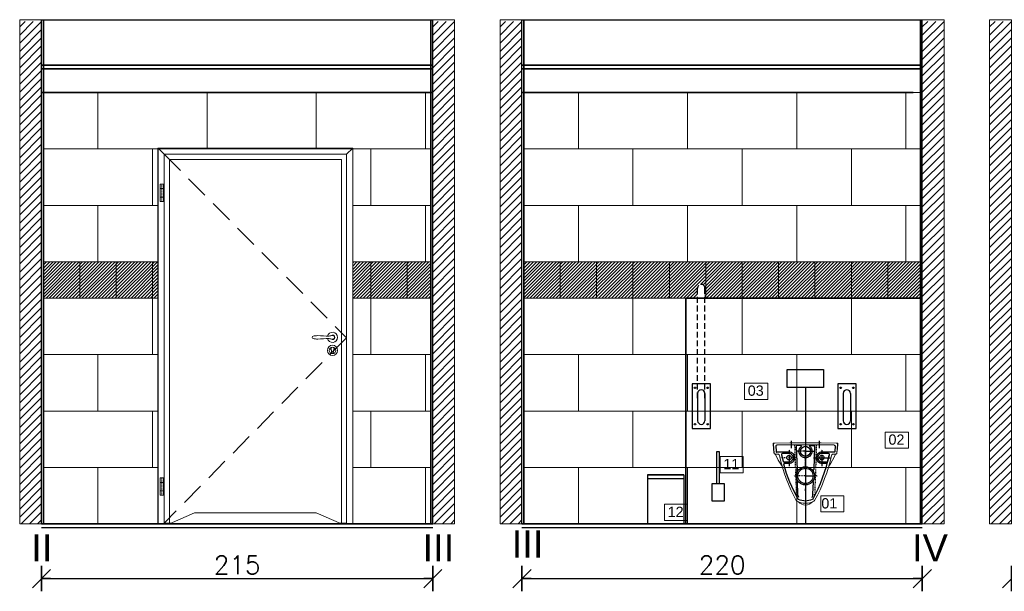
# Model space of a CAD drawing. Header units: millimetres. Extents: x 15214 to 140083, y -437840 to -79279.
# Tile 43 of 64: x 36372 to 36913, y -198043 to -197729. Entities that reach past the tile are written whole.
import ezdxf

# ---------------------------------------------------------------- set-up
doc = ezdxf.new("R2010")
doc.units = ezdxf.units.MM
for name, pattern in [('CACHE', [9.525, 6.35, -3.175]), ('CENTER', [0.6, 0.375, -0.075, 0.075, -0.075]), ('DASHED', [19.05, 12.7, -6.35])]:
    doc.linetypes.add(name, pattern=pattern)
doc.layers.get('0').update_dxf_attribs({"lineweight": 0})
for name, color, linetype, lineweight in [('0-drzwi-linia', 213, 'Continuous', 5), ('0-ZABUDOWA GK-MDF', 54, 'Continuous', 35), ('0_LEGENDA', 253, 'Continuous', 13), ('1_POSADZKA PODZIAŁY', 151, 'Continuous', 0), ('1_PŁYTKI KOLOR', 7, 'Continuous', 0), ('Hatch', 4, 'Continuous', 5), ('Istn-sciany', 3, 'Continuous', 30), ('Sciany', 2, 'Continuous', 35), ('WYMIAROWANIE', 1, 'Continuous', 13)]:
    doc.layers.add(name, color=color, linetype=linetype, lineweight=lineweight)
for name, color, linetype in [('0-wypos-sanitarne', 1, 'Continuous'), ('AS_ opisy', 7, 'Continuous'), ('C-wypos-sanitarne', 1, 'Continuous')]:
    doc.layers.add(name, color=color, linetype=linetype)
doc.styles.add('ROMANS07', font='arial.ttf')
doc.styles.add('TXT', font='simplex.shx')
doc.dimstyles.new('DIM50', dxfattribs={"dimscale": 5, "dimtxt": 2, "dimasz": 1, "dimexe": 0, "dimexo": 0, "dimgap": 0.5, "dimtad": 1, "dimdec": 4, "dimrnd": 0.5, "dimdsep": 46, "dimtxsty": 'TXT', "dimblk": 'TICK1', "dimblk1": 'TICK1', "dimblk2": 'TICK1', "dimsah": 1, "dimcen": 0, "dimse1": 1, "dimse2": 1, "dimclrd": 1, "dimclre": 7, "dimclrt": 9, "dimadec": 0, "dimazin": 0, "dimtfac": 1, "dimtdec": 4, "dimtmove": 2, "dimatfit": 3, "dimldrblk": 'TICK1', "dimfxl": 1, "dimtolj": 1, "dimarcsym": 0})

# ---------------------------------------------------------------- blocks, each defined once
blk = doc.blocks.new('TICK1')
at = {"color": 0}
for p, q in [((0, -1.4), (0, 1.4)), ((0, 0), (-1, 0))]:
    blk.add_line(p, q, dxfattribs=at)
at = {"color": 2}
blk.add_line((-1, -1), (1, 1), dxfattribs=at)
blk = doc.blocks.new('*D1459')
at = {"layer": 'DEFPOINTS', "color": 0, "transparency": 16777216}
for p in [(36383.9, -198005.57), (36598.9, -198005.57), (36598.9, -198035.57)]:
    blk.add_point(p, dxfattribs=at)
at = {"layer": 'Sciany', "color": 1, "lineweight": -2, "transparency": 16777216}
blk.add_line((36388.9, -198035.57), (36593.9, -198035.57), dxfattribs=at)
at = {"layer": 'Sciany', "color": 1, "lineweight": -2, "transparency": 16777216, "xscale": 5, "yscale": 5, "zscale": 5, "rotation": 180}
blk.add_blockref('TICK1', (36383.9, -198035.57), dxfattribs=at)
at = {"layer": 'Sciany', "color": 1, "lineweight": -2, "transparency": 16777216, "xscale": 5, "yscale": 5, "zscale": 5}
blk.add_blockref('TICK1', (36598.9, -198035.57), dxfattribs=at)
at = {"layer": 'Sciany', "color": 9, "transparency": 16777216, "insert": (36491.4, -198028.07), "char_height": 10, "attachment_point": 5, "style": 'TXT'}
blk.add_mtext('\\A1;215', dxfattribs=at)
blk = doc.blocks.new('*D1460')
at = {"layer": 'DEFPOINTS', "color": 0, "transparency": 16777216}
for p in [(36647.9, -198005.57), (36867.9, -198005.57), (36867.9, -198035.57)]:
    blk.add_point(p, dxfattribs=at)
at = {"layer": 'Sciany', "color": 1, "lineweight": -2, "transparency": 16777216}
blk.add_line((36652.9, -198035.57), (36862.9, -198035.57), dxfattribs=at)
at = {"layer": 'Sciany', "color": 1, "lineweight": -2, "transparency": 16777216, "xscale": 5, "yscale": 5, "zscale": 5, "rotation": 180}
blk.add_blockref('TICK1', (36647.9, -198035.57), dxfattribs=at)
at = {"layer": 'Sciany', "color": 1, "lineweight": -2, "transparency": 16777216, "xscale": 5, "yscale": 5, "zscale": 5}
blk.add_blockref('TICK1', (36867.9, -198035.57), dxfattribs=at)
at = {"layer": 'Sciany', "color": 9, "transparency": 16777216, "insert": (36757.9, -198028.07), "char_height": 10, "attachment_point": 5, "style": 'TXT'}
blk.add_mtext('\\A1;220', dxfattribs=at)
blk = doc.blocks.new('*D1461')
at = {"layer": 'DEFPOINTS', "color": 0, "transparency": 16777216}
for p in [(36916.9, -198005.57), (37131.9, -198005.57), (37131.9, -198035.57)]:
    blk.add_point(p, dxfattribs=at)
at = {"layer": 'Sciany', "color": 1, "lineweight": -2, "transparency": 16777216}
blk.add_line((36921.9, -198035.57), (37126.9, -198035.57), dxfattribs=at)
at = {"layer": 'Sciany', "color": 1, "lineweight": -2, "transparency": 16777216, "xscale": 5, "yscale": 5, "zscale": 5, "rotation": 180}
blk.add_blockref('TICK1', (36916.9, -198035.57), dxfattribs=at)
at = {"layer": 'Sciany', "color": 1, "lineweight": -2, "transparency": 16777216, "xscale": 5, "yscale": 5, "zscale": 5}
blk.add_blockref('TICK1', (37131.9, -198035.57), dxfattribs=at)
at = {"layer": 'Sciany', "color": 9, "transparency": 16777216, "insert": (37024.4, -198028.07), "char_height": 10, "attachment_point": 5, "style": 'TXT'}
blk.add_mtext('\\A1;215', dxfattribs=at)
blk = doc.blocks.new('A$Cdbe3390a')
for p, q in [((5.99, 0), (5.99, 206.5)), ((112.99, 206.5), (5.99, 206.5)), ((5.99, 206.5), (9.39, 203.1)), ((112.99, 206.5), (109.59, 203.1)), ((112.99, 0), (112.99, 206.5)), ((111.79, 186.63), (109.89, 186.63)), ((109.89, 186.63), (109.89, 177.13)), ((111.79, 184.23), (109.89, 184.23)), ((111.79, 186.63), (111.79, 177.13)), ((111.79, 179.53), (109.89, 179.53)), ((109.89, 177.13), (111.79, 177.13)), ((111.79, 25.25), (109.89, 25.25)), ((109.89, 25.25), (109.89, 15.75)), ((111.79, 22.85), (109.89, 22.85)), ((111.79, 25.25), (111.79, 15.75)), ((111.79, 18.15), (109.89, 18.15)), ((109.89, 15.75), (111.79, 15.75)), ((12.24, 0), (12.24, 0.5)), ((106.74, 0), (106.74, 0.5)), ((0, 0), (119.01, 0))]:
    blk.add_line(p, q)
at = {"linetype": 'CENTER', "ltscale": 0.5}
for p, q in [((110.84, 186.63), (110.84, 177.13)), ((110.84, 25.25), (110.84, 15.75))]:
    blk.add_line(p, q, dxfattribs=at)
at = {"ltscale": 0.2}
for p, q in [((15.94, 102.75), (15.94, 102.25)), ((15.94, 102.75), (16.07, 102.75)), ((15.94, 102.25), (16.07, 102.25)), ((16.57, 95.46), (16.57, 94.21)), ((17.62, 95.46), (17.62, 94.21))]:
    blk.add_line(p, q, dxfattribs=at)
for points in [[(105.61, 0.5), (109.59, 0.5), (109.59, 203.1), (9.39, 203.1), (9.39, 0.5), (13.38, 0.5)], [(12.24, 0.5), (12.24, 200.25), (106.74, 200.25), (106.74, 0.5)], [(12.24, 0), (26, 6.07), (82.28, 6.07)], [(106.74, 0), (92.98, 6.07), (36.7, 6.07)]]:
    blk.add_lwpolyline(points)
at = {"linetype": 'DASHED'}
blk.add_lwpolyline([(109.59, 203.1), (9.39, 102.3), (109.59, 0.5)], dxfattribs=at)
at = {"ltscale": 0.2}
for centre, radius in [((17.09, 95.36), 2.8), ((17.1, 95.35), 1.8)]:
    blk.add_circle(centre, radius, dxfattribs=at)
for centre, radius, start, end in [((17.09, 102.5), 2.8, 13.2715, 346.7285), ((17.09, 102.5), 1.25, 42.9038, 317.0962), ((17.09, 102.5), 1.05, 64.6998, 295.3002), ((27.5, 102.5), 0.74, 288.9246, 71.0754), ((17.09, 96.16), 0.875, 306.8699, 233.1301), ((17.09, 94.21), 0.525, 180, 270), ((17.09, 94.21), 0.525, 270, 0)]:
    blk.add_arc(centre, radius, start, end, dxfattribs=at)
for points in [[(27.74, 103.2), (25.24, 103.45), (18.95, 103.2), (17.09, 103.55)], [(27.74, 101.8), (25.24, 101.55), (18.95, 101.8), (17.09, 101.45)]]:
    blk.add_spline(points, degree=3, dxfattribs=at)
blk = doc.blocks.new('A$C44c2eaaa')
at = {"lineweight": 0}
for points in [[(0, -0.0007), (-0.0864, -0.0014), (-0.1731, -0.0028), (-0.1755, -0.0035), (-0.1776, -0.0052), (-0.178, -0.008)], [(-0.178, -0.008), (-0.1762, -0.0322), (-0.1727, -0.0566)], [(-0.1699, -0.0028), (-0.1727, -0.0035), (-0.1745, -0.0052), (-0.1752, -0.0077)], [(-0.1752, -0.008), (-0.1745, -0.0329), (-0.1724, -0.0573), (-0.172, -0.0594), (-0.1706, -0.0612), (-0.1689, -0.0626), (-0.1664, -0.0629)], [(-0.1703, -0.0028), (-0.1731, -0.0028)], [(0.1703, -0.0028), (0.1734, -0.0028), (0.0867, -0.0014), (0, -0.0007)], [(0.1668, -0.0629), (0.1692, -0.0626), (0.171, -0.0612), (0.1724, -0.0594), (0.1727, -0.0573), (0.1748, -0.0329), (0.1755, -0.008)], [(0.1755, -0.0077), (0.1748, -0.0052), (0.1731, -0.0035), (0.1703, -0.0028)], [(0.1731, -0.0566), (0.1766, -0.0322), (0.1783, -0.008), (0.1776, -0.0052), (0.1759, -0.0035), (0.1734, -0.0028)], [(-0.1524, -0.0629), (-0.1664, -0.0629)], [(-0.1657, -0.0629), (-0.158, -0.0804), (-0.1493, -0.0972), (-0.1392, -0.1133), (-0.1283, -0.129)], [(-0.1524, -0.0629), (-0.1479, -0.064), (-0.1444, -0.0668), (-0.1427, -0.0706), (-0.1353, -0.1031), (-0.1266, -0.135), (-0.1164, -0.1668), (-0.1056, -0.1979), (-0.0934, -0.2287), (-0.0801, -0.2591), (-0.0657, -0.2888), (-0.0503, -0.3182), (-0.0483, -0.3206), (-0.0455, -0.3224), (-0.0346, -0.3269), (-0.0231, -0.3301), (-0.0115, -0.3322), (0, -0.3329)], [(0.1528, -0.0629), (0.1482, -0.064), (0.1448, -0.0668), (0.143, -0.0706), (0.1353, -0.1031), (0.1269, -0.135), (0.1168, -0.1668), (0.1056, -0.1979), (0.0937, -0.2287), (0.0804, -0.2591), (0.0657, -0.2888), (0.0507, -0.3182)], [(0.1661, -0.0629), (0.1584, -0.0804), (0.1496, -0.0972), (0.1395, -0.1133), (0.1287, -0.129)], [(0.1528, -0.0629), (0.1668, -0.0629)], [(0, -0.3329), (0.0119, -0.3322), (0.0234, -0.3301), (0.035, -0.3269), (0.0458, -0.3224), (0.0486, -0.3206), (0.0507, -0.3182)], [(-0.0378, -0.3259), (-0.0301, -0.3329), (-0.0206, -0.3381), (-0.0105, -0.3416), (0, -0.343), (0.0108, -0.3416), (0.021, -0.3381), (0.0304, -0.3329), (0.0381, -0.3259)]]:
    blk.add_lwpolyline(points, dxfattribs=at)
at = {"layer": 'DEFPOINTS'}
for points in [[(-0.0773, 0.0084), (-0.0773, 0.0098)], [(-0.0773, -0.0007), (-0.0773, 0.0063)], [(0, 0.0175), (0, 0.0161)], [(0, 0.0136), (0, 0.0063)], [(0, 0.0038), (0, 0.0024)], [(0, 0), (0, -0.0073)], [(0.0776, 0.0084), (0.0776, 0.0098)], [(0.0776, -0.0007), (0.0776, 0.0063)], [(0.1584, -0.0147), (0, -0.0129), (-0.158, -0.0147), (-0.1605, -0.0154), (-0.1622, -0.0171), (-0.1629, -0.0196)], [(-0.1629, -0.0196), (-0.1615, -0.0479), (-0.1605, -0.05), (-0.1587, -0.0517), (-0.1563, -0.0524)], [(-0.0899, -0.0524), (-0.1563, -0.0524)], [(-0.1136, -0.1133), (-0.0899, -0.1133), (-0.0839, -0.1129), (-0.0783, -0.1112), (-0.0727, -0.1084), (-0.0682, -0.1045), (-0.0643, -0.0996), (-0.0615, -0.0944), (-0.0598, -0.0888), (-0.0594, -0.0829), (-0.0598, -0.0769), (-0.0615, -0.0713), (-0.0643, -0.0661), (-0.0682, -0.0612), (-0.0727, -0.0573), (-0.0783, -0.0545), (-0.0839, -0.0528), (-0.0899, -0.0524)], [(-0.0899, -0.0378), (-0.0899, -0.0388)], [(-0.0899, -0.0413), (-0.0899, -0.0483)], [(-0.0899, -0.0504), (-0.0899, -0.0517)], [(-0.0899, -0.0539), (-0.0899, -0.0608)], [(-0.0773, -0.0042), (-0.0773, -0.0031)], [(-0.0773, -0.0136), (-0.0773, -0.0066)], [(-0.0773, -0.0171), (-0.0773, -0.0161)], [(-0.0773, -0.0266), (-0.0773, -0.0196)], [(-0.0773, -0.0301), (-0.0773, -0.0287)], [(-0.0594, -0.0154), (-0.0594, -0.0206)], [(-0.0591, -0.0248), (-0.0591, -0.0297)], [(-0.0587, -0.0343), (-0.0587, -0.0392)], [(-0.0584, -0.0434), (-0.0584, -0.0483)], [(-0.058, -0.0524), (-0.058, -0.0573)], [(-0.0451, -0.0161), (-0.0476, -0.0168), (-0.0493, -0.0185), (-0.05, -0.021)], [(-0.05, -0.021), (-0.0455, -0.1486)], [(-0.0444, -0.0479), (-0.0458, -0.0479)], [(-0.0252, -0.0161), (-0.0451, -0.0161)], [(-0.0353, -0.0479), (-0.0423, -0.0479)], [(0, -0.0832), (-0.0052, -0.0829), (-0.0105, -0.0818), (-0.0154, -0.0797), (-0.0199, -0.0769), (-0.0241, -0.0738), (-0.028, -0.0696), (-0.0308, -0.0654), (-0.0329, -0.0605), (-0.0346, -0.0552), (-0.0353, -0.05), (-0.0353, -0.0444), (-0.0343, -0.0392), (-0.0325, -0.0343), (-0.0301, -0.0294), (-0.0269, -0.0252), (-0.0231, -0.0213), (-0.0224, -0.0199), (-0.0224, -0.0185), (-0.0227, -0.0171), (-0.0238, -0.0161), (-0.0252, -0.0161)], [(-0.0315, -0.0479), (-0.0329, -0.0479)], [(-0.0224, -0.0479), (-0.0294, -0.0479)], [(-0.0189, -0.0479), (-0.0199, -0.0479)], [(-0.0094, -0.0479), (-0.0164, -0.0479)], [(-0.0059, -0.0479), (-0.007, -0.0479)], [(0.0038, -0.0479), (-0.0035, -0.0479)], [(0, -0.0098), (0, -0.0112)], [(0, -0.0136), (0, -0.021)], [(0.0234, -0.0213), (0.0273, -0.0252), (0.0304, -0.0294), (0.0329, -0.0343), (0.0346, -0.0392), (0.0357, -0.0444), (0.0357, -0.05), (0.035, -0.0552), (0.0332, -0.0605), (0.0311, -0.0654), (0.028, -0.0696), (0.0245, -0.0738), (0.0203, -0.0769), (0.0157, -0.0797), (0.0108, -0.0818), (0.0056, -0.0829), (0, -0.0832)], [(0, -0.0234), (0, -0.0248)], [(0, -0.0273), (0, -0.0346)], [(0, -0.0371), (0, -0.0385)], [(0, -0.0483), (0, -0.0409)], [(0, -0.0521), (0, -0.0507)], [(0.0063, -0.0479), (0.0073, -0.0479)], [(0.0098, -0.0479), (0.0168, -0.0479)], [(0.0192, -0.0479), (0.0203, -0.0479)], [(0.0255, -0.0161), (0.0241, -0.0161), (0.0231, -0.0171), (0.0227, -0.0185), (0.0227, -0.0199), (0.0234, -0.0213)], [(0.0227, -0.0479), (0.0297, -0.0479)], [(0.0255, -0.0161), (0.0455, -0.0161)], [(0.0318, -0.0479), (0.0332, -0.0479)], [(0.0353, -0.0479), (0.0423, -0.0479)], [(0.0448, -0.0479), (0.0458, -0.0479)], [(0.0503, -0.021), (0.0496, -0.0185), (0.0479, -0.0168), (0.0455, -0.0161)], [(0.0503, -0.021), (0.0458, -0.1486)], [(0.0584, -0.0524), (0.0584, -0.0573)], [(0.0587, -0.0434), (0.0587, -0.0483)], [(0.0591, -0.0343), (0.0591, -0.0392)], [(0.0598, -0.0154), (0.0594, -0.0206)], [(0.0594, -0.0248), (0.0594, -0.0297)], [(0.1584, -0.0147), (0.1608, -0.0154), (0.1626, -0.0171), (0.1633, -0.0196), (0.1619, -0.0479), (0.1608, -0.05), (0.1591, -0.0517), (0.1566, -0.0524), (0.0902, -0.0524), (0.0843, -0.0528), (0.0783, -0.0545), (0.0731, -0.0573), (0.0685, -0.0612), (0.0647, -0.0661), (0.0619, -0.0713), (0.0601, -0.0769), (0.0598, -0.0829), (0.0601, -0.0888), (0.0619, -0.0944), (0.0647, -0.0997), (0.0685, -0.1045), (0.0731, -0.1084), (0.0783, -0.1112), (0.0843, -0.1129), (0.0902, -0.1133)], [(0.0776, -0.0042), (0.0776, -0.0031)], [(0.0776, -0.0136), (0.0776, -0.0066)], [(0.0776, -0.0171), (0.0776, -0.0161)], [(0.0776, -0.0266), (0.0776, -0.0196)], [(0.0776, -0.0301), (0.0776, -0.0287)], [(0.0902, -0.0378), (0.0902, -0.0388)], [(0.0902, -0.0413), (0.0902, -0.0483)], [(0.0902, -0.0503), (0.0902, -0.0517)], [(0.0902, -0.0538), (0.0902, -0.0608)], [(-0.1346, -0.0829), (-0.1357, -0.0829)], [(-0.1252, -0.0829), (-0.1322, -0.0829)], [(-0.1182, -0.1052), (-0.0899, -0.1052), (-0.085, -0.1049), (-0.0801, -0.1031), (-0.0759, -0.1004), (-0.0724, -0.0969), (-0.0696, -0.0927), (-0.0678, -0.0878), (-0.0675, -0.0829), (-0.0678, -0.078), (-0.0696, -0.0731), (-0.0724, -0.0689), (-0.0759, -0.0654), (-0.0801, -0.0626), (-0.085, -0.0608), (-0.0899, -0.0605), (-0.1266, -0.0605), (-0.1294, -0.0612), (-0.1311, -0.0636), (-0.1315, -0.0664)], [(-0.1315, -0.0664), (-0.1231, -0.1017), (-0.122, -0.1035), (-0.1203, -0.1049), (-0.1182, -0.1052)], [(-0.1217, -0.0829), (-0.1227, -0.0829)], [(-0.1122, -0.0829), (-0.1192, -0.0829)], [(-0.1087, -0.0829), (-0.1101, -0.0829)], [(-0.0997, -0.0829), (-0.1066, -0.0829)], [(-0.0958, -0.0829), (-0.0972, -0.0829)], [(-0.0867, -0.0829), (-0.0937, -0.0829)], [(-0.0899, -0.0633), (-0.0899, -0.0643)], [(-0.0899, -0.0668), (-0.0899, -0.0738)], [(-0.0899, -0.0762), (-0.0899, -0.0773)], [(-0.0899, -0.0797), (-0.0899, -0.0867)], [(-0.0899, -0.0892), (-0.0899, -0.0902)], [(-0.0899, -0.0927), (-0.0899, -0.0997)], [(-0.0899, -0.1018), (-0.0899, -0.1031)], [(-0.0899, -0.1052), (-0.0899, -0.1122)], [(-0.0832, -0.0829), (-0.0843, -0.0829)], [(-0.0738, -0.0829), (-0.0808, -0.0829)], [(-0.0703, -0.0829), (-0.0713, -0.0829)], [(-0.0608, -0.0829), (-0.0678, -0.0829)], [(-0.0573, -0.0829), (-0.0587, -0.0829)], [(-0.058, -0.0615), (-0.0577, -0.0664)], [(-0.0577, -0.0706), (-0.0573, -0.0755)], [(-0.0573, -0.0797), (-0.057, -0.0846)], [(-0.057, -0.0888), (-0.0566, -0.0941)], [(-0.0566, -0.0979), (-0.0563, -0.1031)], [(-0.0563, -0.107), (-0.0563, -0.1122)], [(-0.0483, -0.0829), (-0.0552, -0.0829)], [(-0.0448, -0.0829), (-0.0458, -0.0829)], [(0, -0.0619), (0, -0.0545)], [(0, -0.0657), (0, -0.0643)], [(0, -0.0755), (0, -0.0682)], [(0, -0.0794), (0, -0.078)], [(0, -0.0892), (0, -0.0818)], [(0, -0.093), (0, -0.0916)], [(0, -0.1028), (0, -0.0955)], [(0, -0.1066), (0, -0.1052)], [(0.0399, -0.3126), (0.0552, -0.2836), (0.0692, -0.2542), (0.0825, -0.2241), (0.0944, -0.1937), (0.1056, -0.1629), (0.1154, -0.1318), (0.1238, -0.1), (0.1311, -0.0682)], [(0.0451, -0.0829), (0.0462, -0.0829)], [(0.0486, -0.0829), (0.0556, -0.0829)], [(0.0566, -0.107), (0.0563, -0.1122)], [(0.057, -0.0979), (0.0566, -0.1031)], [(0.0573, -0.0888), (0.057, -0.0941)], [(0.0577, -0.0797), (0.0573, -0.0846)], [(0.058, -0.0706), (0.0577, -0.0755)], [(0.0577, -0.0829), (0.0591, -0.0829)], [(0.058, -0.0615), (0.058, -0.0664)], [(0.0612, -0.0829), (0.0682, -0.0829)], [(0.0706, -0.0829), (0.0717, -0.0829)], [(0.0741, -0.0829), (0.0811, -0.0829)], [(0.0836, -0.0829), (0.0846, -0.0829)], [(0.0871, -0.0829), (0.0941, -0.0829)], [(0.0902, -0.0633), (0.0902, -0.0643)], [(0.0902, -0.0668), (0.0902, -0.0738)], [(0.0902, -0.0762), (0.0902, -0.0773)], [(0.0902, -0.0797), (0.0902, -0.0867)], [(0.0902, -0.0892), (0.0902, -0.0902)], [(0.0902, -0.0927), (0.0902, -0.0997)], [(0.0902, -0.1017), (0.0902, -0.1031)], [(0.0902, -0.1052), (0.0902, -0.1122)], [(0.0962, -0.0829), (0.0976, -0.0829)], [(0.0997, -0.0829), (0.1066, -0.0829)], [(0.1091, -0.0829), (0.1101, -0.0829)], [(0.1126, -0.0829), (0.1196, -0.0829)], [(0.122, -0.0829), (0.1231, -0.0829)], [(0.1255, -0.0829), (0.1325, -0.0829)], [(0.135, -0.0829), (0.136, -0.0829)], [(-0.1136, -0.1133), (-0.1157, -0.114), (-0.1175, -0.1154), (-0.1185, -0.1175), (-0.1182, -0.1196)], [(-0.0406, -0.3108), (-0.064, -0.2647), (-0.0748, -0.2413), (-0.085, -0.2175), (-0.0944, -0.1934), (-0.1031, -0.1692), (-0.1112, -0.1444), (-0.1182, -0.1196)], [(-0.0899, -0.1147), (-0.0899, -0.1157)], [(-0.0899, -0.1182), (-0.0899, -0.1252)], [(-0.0899, -0.1276), (-0.0899, -0.1287)], [(-0.0559, -0.1164), (-0.0559, -0.1213)], [(-0.0556, -0.1255), (-0.0556, -0.1304)], [(-0.0552, -0.1346), (-0.0552, -0.1395)], [(-0.0549, -0.1437), (-0.0549, -0.1486)], [(-0.0549, -0.1531), (-0.0545, -0.158)], [(-0.0545, -0.1622), (-0.0542, -0.1671)], [(-0.0455, -0.1486), (-0.0448, -0.1507), (-0.0434, -0.1517), (-0.0413, -0.1517)], [(0, -0.1164), (0, -0.1091)], [(0, -0.1203), (0, -0.1189)], [(0, -0.1301), (0, -0.1227)], [(0, -0.1339), (0, -0.1325)], [(0, -0.1437), (0, -0.1364)], [(0, -0.1476), (0, -0.1462)], [(0, -0.1486), (0, -0.1559)], [(0, -0.1584), (0, -0.1598)], [(0, -0.1622), (0, -0.1696)], [(0.0416, -0.1517), (0.0437, -0.1517), (0.0451, -0.1507), (0.0458, -0.1486)], [(0.0549, -0.1622), (0.0545, -0.1671)], [(0.0549, -0.1531), (0.0549, -0.158)], [(0.0552, -0.1437), (0.0552, -0.1486)], [(0.0556, -0.1346), (0.0556, -0.1395)], [(0.0559, -0.1255), (0.0559, -0.1304)], [(0.0563, -0.1164), (0.0563, -0.1213)], [(0.0902, -0.1133), (0.114, -0.1133)], [(0.0902, -0.1147), (0.0902, -0.1157)], [(0.0902, -0.1182), (0.0902, -0.1252)], [(0.0902, -0.1276), (0.0902, -0.1287)], [(0.1185, -0.1196), (0.1189, -0.1175), (0.1178, -0.1154), (0.1161, -0.114), (0.114, -0.1133)], [(-0.0633, -0.1829), (-0.0643, -0.1829)], [(-0.0608, -0.1829), (-0.0538, -0.1829)], [(-0.0542, -0.1713), (-0.0538, -0.1766)], [(-0.0538, -0.1804), (-0.0535, -0.1857)], [(-0.0535, -0.1895), (-0.0531, -0.1948)], [(-0.0531, -0.1986), (-0.0531, -0.2038)], [(-0.0528, -0.2077), (-0.0528, -0.2129)], [(-0.0503, -0.1829), (-0.0514, -0.1829)], [(-0.0409, -0.1829), (-0.0479, -0.1829)], [(-0.0409, -0.2126), (-0.0423, -0.2133), (-0.043, -0.2143), (-0.0434, -0.2157)], [(-0.0413, -0.2832), (-0.0434, -0.2157)], [(-0.0374, -0.1829), (-0.0388, -0.1829)], [(-0.0283, -0.1829), (-0.0353, -0.1829)], [(-0.0248, -0.1829), (-0.0259, -0.1829)], [(-0.0154, -0.1829), (-0.0224, -0.1829)], [(-0.0119, -0.1829), (-0.0129, -0.1829)], [(-0.0024, -0.1829), (-0.0094, -0.1829)], [(0.0011, -0.1829), (-0.0007, -0.1829)], [(0, -0.172), (0, -0.1734)], [(0, -0.1759), (0, -0.1832)], [(0, -0.1857), (0, -0.1871)], [(0, -0.1895), (0, -0.1969)], [(0, -0.1993), (0, -0.2007)], [(0, -0.2031), (0, -0.2105)], [(0, -0.2129), (0, -0.2143)], [(0.0028, -0.1829), (0.0098, -0.1829)], [(0.0122, -0.1829), (0.0133, -0.1829)], [(0.0157, -0.1829), (0.0227, -0.1829)], [(0.0248, -0.1829), (0.0262, -0.1829)], [(0.0283, -0.1829), (0.0357, -0.1829)], [(0.0378, -0.1829), (0.0392, -0.1829)], [(0.0413, -0.1829), (0.0483, -0.1829)], [(0.0416, -0.2832), (0.0437, -0.2157), (0.0434, -0.2143), (0.0423, -0.2133), (0.0413, -0.2126)], [(0.0507, -0.1829), (0.0517, -0.1829)], [(0.0535, -0.1986), (0.0531, -0.2038)], [(0.0531, -0.2077), (0.0531, -0.2129)], [(0.0538, -0.1895), (0.0535, -0.1948)], [(0.0542, -0.1804), (0.0538, -0.1857)], [(0.0545, -0.1713), (0.0542, -0.1766)], [(0.0612, -0.1829), (0.0542, -0.1829)], [(0.0636, -0.1829), (0.0647, -0.1829)], [(-0.0524, -0.2171), (-0.0524, -0.222)], [(-0.0521, -0.2262), (-0.0521, -0.2311)], [(-0.0517, -0.2357), (-0.0517, -0.2406)], [(-0.0517, -0.2448), (-0.0514, -0.2497)], [(-0.0514, -0.2538), (-0.051, -0.2587)], [(-0.0507, -0.2636), (-0.0507, -0.2685)], [(0, -0.2168), (0, -0.2241)], [(0, -0.2266), (0, -0.228)], [(0, -0.2304), (0, -0.2378)], [(0, -0.2402), (0, -0.2416)], [(0, -0.2441), (0, -0.2514)], [(0, -0.2552), (0, -0.2538)], [(0, -0.265), (0, -0.2577)], [(0, -0.2675), (0, -0.2689)], [(0.051, -0.2636), (0.051, -0.2685)], [(0.0517, -0.2538), (0.0514, -0.2587)], [(0.0517, -0.2448), (0.0517, -0.2497)], [(0.0521, -0.2357), (0.0521, -0.2406)], [(0.0524, -0.2262), (0.0524, -0.2311)], [(0.0528, -0.2171), (0.0528, -0.222)], [(-0.0507, -0.2734), (-0.0507, -0.2783)], [(-0.0507, -0.2829), (-0.0493, -0.2881)], [(-0.0367, -0.301), (-0.0399, -0.2923), (-0.0413, -0.2832)], [(-0.0406, -0.3108), (-0.0374, -0.3129)], [(0.0409, -0.3108), (0.0374, -0.3129), (0.0287, -0.3164), (0.0192, -0.3189), (0.0098, -0.3203), (0, -0.321), (-0.0094, -0.3203), (-0.0189, -0.3189), (-0.0283, -0.3164), (-0.0374, -0.3129)], [(0, -0.2713), (0, -0.2787)], [(0, -0.2811), (0, -0.2825)], [(0, -0.2843), (0, -0.2923)], [(0, -0.2948), (0, -0.2962)], [(0, -0.2986), (0, -0.3059)], [(0, -0.3087), (0, -0.3098)], [(0, -0.3122), (0, -0.3196)], [(0, -0.3224), (0, -0.3234)], [(0.0367, -0.301), (0.0402, -0.2923), (0.0416, -0.2832)], [(0.0493, -0.2881), (0.0507, -0.2829)], [(0.051, -0.2734), (0.051, -0.2783)], [(0, -0.3259), (0, -0.3332)], [(0, -0.336), (0, -0.3371)], [(0, -0.3399), (0, -0.3472)], [(0, -0.3496), (0, -0.351)]]:
    blk.add_lwpolyline(points, dxfattribs=at)
for points in [[(0.1269, -0.0605), (0.0902, -0.0605), (0.0853, -0.0608), (0.0804, -0.0626), (0.0762, -0.0654), (0.0727, -0.0689), (0.0699, -0.0731), (0.0682, -0.078), (0.0678, -0.0829), (0.0682, -0.0878), (0.0699, -0.0927), (0.0727, -0.0969), (0.0762, -0.1004), (0.0804, -0.1031), (0.0853, -0.1049), (0.0902, -0.1052), (0.1185, -0.1052), (0.1206, -0.1049), (0.1224, -0.1035), (0.1234, -0.1017), (0.1318, -0.0664), (0.1315, -0.0636), (0.1297, -0.0612)], [(0, -0.2248), (-0.008, -0.2241), (-0.0157, -0.2217), (-0.0231, -0.2178), (-0.0294, -0.2126), (-0.0346, -0.2063), (-0.0385, -0.199), (-0.0409, -0.1909), (-0.042, -0.1829), (-0.0409, -0.1748), (-0.0385, -0.1668), (-0.0346, -0.1594), (-0.0294, -0.1531), (-0.0231, -0.1479), (-0.0157, -0.1441), (-0.008, -0.1416), (0, -0.1409), (0.0084, -0.1416), (0.0161, -0.1441), (0.0234, -0.1479), (0.0297, -0.1531), (0.035, -0.1594), (0.0388, -0.1668), (0.0413, -0.1748), (0.0423, -0.1829), (0.0413, -0.1909), (0.0388, -0.199), (0.035, -0.2063), (0.0297, -0.2126), (0.0234, -0.2178), (0.0161, -0.2217), (0.0084, -0.2241)]]:
    blk.add_lwpolyline(points, close=True, dxfattribs=at)
for centre, radius in [((-0.0899, -0.0829), 0.0126), ((0.0902, -0.0829), 0.0126), ((0, -0.1829), 0.05)]:
    blk.add_circle(centre, radius, dxfattribs=at)
blk.add_ellipse((0.0002, -0.0479), major_axis=(0, 0.0276), ratio=0.993745, start_param=0, end_param=6.283185, dxfattribs=at)
blk = doc.blocks.new('pochwyt stały front')
for points in [[(64377.61, -195388.47), (64377.61, -195412.97), (64387.61, -195412.97), (64387.61, -195388.47), (64377.61, -195388.47)], [(64380.52, -195393.78), (64380.52, -195408.78)], [(64384.52, -195393.78), (64384.52, -195408.78)]]:
    blk.add_lwpolyline(points)
for centre in [(64379.11, -195390.72), (64386.11, -195390.72), (64379.11, -195410.72), (64386.11, -195410.72)]:
    blk.add_circle(centre, 0.402)
for centre, start, end in [((64382.52, -195393.78), 0, 180), ((64382.52, -195408.78), 180, 0)]:
    blk.add_arc(centre, 2, start, end)
blk = doc.blocks.new('pochwyt uchylny front')
at = {"linetype": 'CACHE', "ltscale": 0.5}
for points in [[(64450.5, -195396.38), (64450.5, -195335.88)], [(64454.5, -195396.38), (64454.5, -195335.88)]]:
    blk.add_lwpolyline(points, dxfattribs=at)
for points in [[(64447.59, -195388.47), (64447.59, -195412.97), (64457.59, -195412.97), (64457.59, -195388.47), (64447.59, -195388.47)], [(64450.5, -195393.78), (64450.5, -195408.78)], [(64454.5, -195393.78), (64454.5, -195408.78)]]:
    blk.add_lwpolyline(points)
for centre in [(64449.09, -195390.72), (64456.09, -195390.72), (64449.09, -195410.72), (64456.09, -195410.72)]:
    blk.add_circle(centre, 0.402)
blk.add_arc((64452.5, -195335.88), 2, 0, 180, dxfattribs=at)
for centre, start, end in [((64452.5, -195393.78), 0, 180), ((64452.5, -195408.78), 180, 0)]:
    blk.add_arc(centre, 2, start, end)
blk = doc.blocks.new('szczotka')
at = {"layer": 'C-wypos-sanitarne'}
for points in [[(64455.8, -195447.08), (64455.8, -195429.67), (64454.16, -195429.67), (64454.16, -195447.08)], [(64458.26, -195447.08), (64458.26, -195456.78), (64451.71, -195456.78), (64451.71, -195447.08)]]:
    blk.add_lwpolyline(points, close=True, dxfattribs=at)
blk = doc.blocks.new('kosz')
at = {"layer": 'C-wypos-sanitarne'}
for points in [[(64388.88, -195444.78), (64368.88, -195444.78), (64368.88, -195471.78)], [(64368.88, -195444.78), (64388.88, -195444.78), (64388.88, -195471.78)], [(64368.88, -195444.78), (64368.88, -195446.78), (64388.88, -195446.78)], [(64388.88, -195471.78), (64368.88, -195471.78)]]:
    blk.add_lwpolyline(points, dxfattribs=at)

msp = doc.modelspace()

# ---------------------------------------------------------------- hatches: boundary and pattern name
at = {"layer": '1_PŁYTKI KOLOR', "true_color": 0x83c991}
h = msp.add_hatch(dxfattribs=at)
h.set_pattern_fill('ANSI31', color=113, scale=0.4)
h.paths.add_polyline_path([(36404.89886, -197861.56612), (36384.89886, -197861.56612), (36384.89886, -197881.56612), (36404.89886, -197881.56612)])
h.paths.add_polyline_path([(36424.89886, -197861.56612), (36404.89886, -197861.56612), (36404.89886, -197881.56612), (36424.89886, -197881.56612)])
h.paths.add_polyline_path([(36444.89886, -197861.56612), (36424.89886, -197861.56612), (36424.89886, -197881.56612), (36444.89886, -197881.56612)])
h.paths.add_polyline_path([(36447.89886, -197861.56612), (36444.89886, -197861.56612), (36444.89886, -197881.56612), (36447.89886, -197881.56612)])
h = msp.add_hatch(dxfattribs=at)
h.set_pattern_fill('ANSI31', color=113, scale=0.4)
h.paths.add_polyline_path([(36564.89886, -197861.56612), (36554.89886, -197861.56612), (36554.89886, -197881.56612), (36564.89886, -197881.56612)])
h.paths.add_polyline_path([(36584.89886, -197861.56612), (36564.89886, -197861.56612), (36564.89886, -197881.56612), (36584.89886, -197881.56612)])
h.paths.add_polyline_path([(36597.89886, -197861.56612), (36584.89886, -197861.56612), (36584.89886, -197881.56612), (36597.89886, -197881.56612)])
h = msp.add_hatch(dxfattribs=at)
h.set_pattern_fill('ANSI31', color=113, scale=0.4)
h.paths.add_polyline_path([(36668.89886, -197861.56612), (36648.89886, -197861.56612), (36648.89886, -197881.56612), (36668.89886, -197881.56612)])
h.paths.add_polyline_path([(36688.89886, -197861.56612), (36668.89886, -197861.56612), (36668.89886, -197881.56612), (36688.89886, -197881.56612)])
h.paths.add_polyline_path([(36708.89886, -197861.56612), (36688.89886, -197861.56612), (36688.89886, -197881.56612), (36708.89886, -197881.56612)])
h.paths.add_polyline_path([(36728.89886, -197861.56612), (36708.89886, -197861.56612), (36708.89886, -197881.56612), (36728.89886, -197881.56612)])
h.paths.add_polyline_path([(36748.42785, -197875.95357), (36748.42785, -197881.56612), (36748.89886, -197881.56612), (36748.89886, -197861.56612), (36728.89886, -197861.56612), (36728.89886, -197881.56612), (36744.42785, -197881.56612), (36744.42785, -197875.95357, -1)])
h.paths.add_polyline_path([(36768.89886, -197861.56612), (36748.89886, -197861.56612), (36748.89886, -197881.56612), (36768.89886, -197881.56612)])
h.paths.add_polyline_path([(36788.89886, -197861.56612), (36768.89886, -197861.56612), (36768.89886, -197881.56612), (36788.89886, -197881.56612)])
h.paths.add_polyline_path([(36866.89886, -197861.56612), (36788.89886, -197861.56612), (36788.89886, -197881.56612), (36866.89886, -197881.56612)])
at = {"layer": 'Hatch'}
h = msp.add_hatch(dxfattribs=at)
h.set_pattern_fill('ANSI31', color=256)
h.set_pattern_definition([(45, (-23694.6685, -3365.9778), (-2.24506403, 2.24506403), [])])
h.paths.add_polyline_path([(36371.89886, -198005.56612), (36383.89886, -198005.56612), (36383.89886, -197729.56612), (36371.89886, -197729.56612)])
h = msp.add_hatch(dxfattribs=at)
h.set_pattern_fill('ANSI31', color=256)
h.set_pattern_definition([(45, (-23467.6685, -3365.9778), (-2.24506403, 2.24506403), [])])
h.paths.add_polyline_path([(36598.89886, -198005.56612), (36610.89886, -198005.56612), (36610.89886, -197729.56612), (36598.89886, -197729.56612)])
h = msp.add_hatch(dxfattribs=at)
h.set_pattern_fill('ANSI31', color=256)
h.set_pattern_definition([(45, (-23430.6685, -3365.9778), (-2.24506403, 2.24506403), [])])
h.paths.add_polyline_path([(36635.89886, -198005.56612), (36647.89886, -198005.56612), (36647.89886, -197729.56612), (36635.89886, -197729.56612)])
h = msp.add_hatch(dxfattribs=at)
h.set_pattern_fill('ANSI31', color=256)
h.set_pattern_definition([(45, (-23198.6685, -3365.9778), (-2.24506403, 2.24506403), [])])
h.paths.add_polyline_path([(36867.89886, -198005.56612), (36879.89886, -198005.56612), (36879.89886, -197729.56612), (36867.89886, -197729.56612)])
h = msp.add_hatch(dxfattribs=at)
h.set_pattern_fill('ANSI31', color=256)
h.set_pattern_definition([(45, (-23161.6685, -3365.9778), (-2.24506403, 2.24506403), [])])
h.paths.add_polyline_path([(36904.89886, -198005.56612), (36916.89886, -198005.56612), (36916.89886, -197729.56612), (36904.89886, -197729.56612)])

# ---------------------------------------------------------------- linework, layer by layer
at = {"layer": '0-wypos-sanitarne'}
msp.add_lwpolyline([(36793.6692, -197930.63267), (36793.6692, -197920.63267), (36813.6692, -197920.63267), (36813.6692, -197930.63267)], close=True, dxfattribs=at)
msp.add_lwpolyline([(36803.6692, -197930.63267), (36803.6692, -198005.56612)], dxfattribs=at)
at = {"layer": '0-ZABUDOWA GK-MDF'}
for points in [[(36383.89886, -197753.56612), (36598.89886, -197753.56612)], [(36383.89886, -197755.56612), (36598.89886, -197755.56612)], [(36647.89886, -197753.56612), (36867.89886, -197753.56612)], [(36647.89886, -197755.56612), (36867.89886, -197755.56612)]]:
    msp.add_lwpolyline(points, dxfattribs=at)
at = {"layer": '0_LEGENDA', "color": 7}
for points in [[(36770.20044, -197928.19127), (36782.95014, -197928.19127), (36782.95014, -197937.11755), (36770.20044, -197937.11755)], [(36847.52128, -197955.08439), (36860.27098, -197955.08439), (36860.27098, -197964.01067), (36847.52128, -197964.01067)], [(36756.75006, -197968.52723), (36769.49976, -197968.52723), (36769.49976, -197977.45351), (36756.75006, -197977.45351)], [(36726.18927, -197994.77763), (36738.93897, -197994.77763), (36738.93897, -198003.70391), (36726.18927, -198003.70391)], [(36812.08674, -197990.05193), (36824.83644, -197990.05193), (36824.83644, -197998.9782), (36812.08674, -197998.9782)]]:
    msp.add_lwpolyline(points, dxfattribs=at)
for points in [[(36770.20044, -197937.11755), (36782.95014, -197937.11755), (36782.95014, -197928.19127), (36770.20044, -197928.19127)], [(36847.52128, -197964.01067), (36860.27098, -197964.01067), (36860.27098, -197955.08439), (36847.52128, -197955.08439)], [(36756.75006, -197977.45351), (36769.49976, -197977.45351), (36769.49976, -197968.52723), (36756.75006, -197968.52723)], [(36726.18927, -198003.70391), (36738.93897, -198003.70391), (36738.93897, -197994.77763), (36726.18927, -197994.77763)], [(36812.08674, -197998.9782), (36824.83644, -197998.9782), (36824.83644, -197990.05193), (36812.08674, -197990.05193)]]:
    msp.add_lwpolyline(points, close=True, dxfattribs=at)
at = {"layer": '1_POSADZKA PODZIAŁY', "linetype": 'Continuous'}
for points in [[(36384.89886, -198005.56612), (36384.89886, -197768.56612), (36597.89886, -197768.56612), (36597.89886, -198005.56612), (36554.89886, -198005.56612), (36554.89886, -197799.06612), (36447.89886, -197799.06612), (36447.89886, -198005.56612)], [(36648.89886, -197768.56612), (36866.89886, -197768.56612), (36866.89886, -198005.56612), (36648.89886, -198005.56612)]]:
    msp.add_lwpolyline(points, close=True, dxfattribs=at)
for points in [[(36414.89886, -197799.56612), (36414.89886, -197768.56612)], [(36474.89886, -197799.56612), (36474.89886, -197768.56612)], [(36534.89886, -197799.56612), (36534.89886, -197768.56612)], [(36594.89886, -197799.56612), (36594.89886, -197768.56612)], [(36678.89886, -197799.56612), (36678.89886, -197768.56612)], [(36738.89886, -197799.56612), (36738.89886, -197768.56612)], [(36798.89886, -197799.56612), (36798.89886, -197768.56612)], [(36858.89886, -197799.56612), (36858.89886, -197768.56612)], [(36384.89886, -197799.56612), (36597.89886, -197799.56612)], [(36444.89886, -197830.56612), (36444.89886, -197799.56612)], [(36564.89886, -197830.56612), (36564.89886, -197799.56612)], [(36648.89886, -197799.56612), (36866.89886, -197799.56612)], [(36708.89886, -197830.56612), (36708.89886, -197799.56612)], [(36768.89886, -197830.56612), (36768.89886, -197799.56612)], [(36828.89886, -197830.56612), (36828.89886, -197799.56612)], [(36384.89886, -197830.56612), (36447.89886, -197830.56612)], [(36414.89886, -197861.56612), (36414.89886, -197830.56612)], [(36554.89886, -197830.56612), (36597.89886, -197830.56612)], [(36594.89886, -197861.56612), (36594.89886, -197830.56612)], [(36648.89886, -197830.56612), (36866.89886, -197830.56612)], [(36678.89886, -197861.56612), (36678.89886, -197830.56612)], [(36738.89886, -197861.56612), (36738.89886, -197830.56612)], [(36798.89886, -197861.56612), (36798.89886, -197830.56612)], [(36858.89886, -197861.56612), (36858.89886, -197830.56612)], [(36384.89886, -197861.56612), (36447.89886, -197861.56612)], [(36404.89886, -197881.56612), (36404.89886, -197861.56612)], [(36424.89886, -197881.56612), (36424.89886, -197861.56612)], [(36444.89886, -197881.56612), (36444.89886, -197861.56612)], [(36554.89886, -197861.56612), (36597.89886, -197861.56612)], [(36564.89886, -197881.56612), (36564.89886, -197861.56612)], [(36584.89886, -197881.56612), (36584.89886, -197861.56612)], [(36648.89886, -197861.56612), (36866.89886, -197861.56612)], [(36668.89886, -197881.56612), (36668.89886, -197861.56612)], [(36688.89886, -197881.56612), (36688.89886, -197861.56612)], [(36708.89886, -197881.56612), (36708.89886, -197861.56612)], [(36728.89886, -197881.56612), (36728.89886, -197861.56612)], [(36748.89886, -197881.56612), (36748.89886, -197861.56612)], [(36768.89886, -197881.56612), (36768.89886, -197861.56612)], [(36788.89886, -197881.56612), (36788.89886, -197861.56612)], [(36808.89886, -197881.56612), (36808.89886, -197861.56612)], [(36828.89886, -197881.56612), (36828.89886, -197861.56612)], [(36848.89886, -197881.56612), (36848.89886, -197861.56612)], [(36384.89886, -197881.56612), (36447.89886, -197881.56612)], [(36444.89886, -197912.56612), (36444.89886, -197881.56612)], [(36554.89886, -197881.56612), (36597.89886, -197881.56612)], [(36564.89886, -197912.56612), (36564.89886, -197881.56612)], [(36648.89886, -197881.56612), (36866.89886, -197881.56612)], [(36708.89886, -197912.56612), (36708.89886, -197881.56612)], [(36768.89886, -197912.56612), (36768.89886, -197881.56612)], [(36828.89886, -197912.56612), (36828.89886, -197881.56612)], [(36384.89886, -197912.56612), (36447.89886, -197912.56612)], [(36414.89886, -197943.56612), (36414.89886, -197912.56612)], [(36554.89886, -197912.56612), (36597.89886, -197912.56612)], [(36594.89886, -197943.56612), (36594.89886, -197912.56612)], [(36648.89886, -197912.56612), (36866.89886, -197912.56612)], [(36678.89886, -197943.56612), (36678.89886, -197912.56612)], [(36738.89886, -197943.56612), (36738.89886, -197912.56612)], [(36798.89886, -197943.56612), (36798.89886, -197912.56612)], [(36858.89886, -197943.56612), (36858.89886, -197912.56612)], [(36384.89886, -197943.56612), (36447.89886, -197943.56612)], [(36444.89886, -197974.56612), (36444.89886, -197943.56612)], [(36554.89886, -197943.56612), (36597.89886, -197943.56612)], [(36564.89886, -197974.56612), (36564.89886, -197943.56612)], [(36648.89886, -197943.56612), (36866.89886, -197943.56612)], [(36708.89886, -197974.56612), (36708.89886, -197943.56612)], [(36768.89886, -197974.56612), (36768.89886, -197943.56612)], [(36828.89886, -197974.56612), (36828.89886, -197943.56612)], [(36384.89886, -197974.56612), (36447.89886, -197974.56612)], [(36414.89886, -198005.56612), (36414.89886, -197974.56612)], [(36554.89886, -197974.56612), (36597.89886, -197974.56612)], [(36594.89886, -198005.56612), (36594.89886, -197974.56612)], [(36648.89886, -197974.56612), (36866.89886, -197974.56612)], [(36678.89886, -198005.56612), (36678.89886, -197974.56612)], [(36738.89886, -198005.56612), (36738.89886, -197974.56612)], [(36798.89886, -198005.56612), (36798.89886, -197974.56612)], [(36858.89886, -198005.56612), (36858.89886, -197974.56612)]]:
    msp.add_lwpolyline(points, dxfattribs=at)
at = {"layer": 'Istn-sciany'}
for points in [[(36383.89886, -197728.56612), (36598.89886, -197728.56612)], [(36383.89886, -198005.56612), (36383.89886, -197728.56612)], [(36598.89886, -198005.56612), (36598.89886, -197728.56612)], [(36647.89886, -197728.56612), (36867.89886, -197728.56612)], [(36647.89886, -198005.56612), (36647.89886, -197728.56612)], [(36867.89886, -198005.56612), (36867.89886, -197728.56612)], [(36383.89886, -198007.56612), (36598.89886, -198007.56612)], [(36647.89886, -198007.56612), (36867.89886, -198007.56612)]]:
    msp.add_lwpolyline(points, dxfattribs=at)
at = {"layer": 'Sciany'}
for points in [[(36384.89886, -198005.56612), (36384.89886, -197728.56612)], [(36597.89886, -198005.56612), (36597.89886, -197728.56612)], [(36648.89886, -198005.56612), (36648.89886, -197728.56612)], [(36866.89886, -198005.56612), (36866.89886, -197728.56612)], [(36383.89886, -197768.56612), (36598.89886, -197768.56612)], [(36383.89886, -197768.56612), (36598.89886, -197768.56612)], [(36647.89886, -197768.56612), (36862.89886, -197768.56612)], [(36737.89886, -198005.56612), (36737.89886, -197881.56612), (36866.89886, -197881.56612)], [(36383.89886, -198005.56612), (36598.89886, -198005.56612)], [(36647.89886, -198005.56612), (36867.89886, -198005.56612)]]:
    msp.add_lwpolyline(points, dxfattribs=at)
at = {"layer": 'WYMIAROWANIE'}
for points in [[(36371.89886, -198005.56612), (36383.89886, -198005.56612), (36383.89886, -197728.56612), (36371.89886, -197728.56612)], [(36598.89886, -198005.56612), (36610.89886, -198005.56612), (36610.89886, -197728.56612), (36598.89886, -197728.56612)], [(36635.89886, -198005.56612), (36647.89886, -198005.56612), (36647.89886, -197728.56612), (36635.89886, -197728.56612)], [(36867.89886, -198005.56612), (36879.89886, -198005.56612), (36879.89886, -197728.56612), (36867.89886, -197728.56612)], [(36904.89886, -198005.56612), (36916.89886, -198005.56612), (36916.89886, -197728.56612), (36904.89886, -197728.56612)]]:
    msp.add_lwpolyline(points, close=True, dxfattribs=at)

# ---------------------------------------------------------------- block references
at = {"layer": '0-drzwi-linia', "xscale": -1}
msp.add_blockref('A$Cdbe3390a', (36560.89102, -198005.56612), dxfattribs=at)
at = {"layer": '0-wypos-sanitarne', "xscale": 100, "yscale": 100, "zscale": 100}
msp.add_blockref('A$C44c2eaaa', (36803.6692, -197960.87732), dxfattribs=at)
at = {"layer": 'C-wypos-sanitarne'}
for name, p in [('pochwyt uchylny front', (-27706.06775, -2540.07616)), ('pochwyt stały front', (-27556.09399, -2540.07616))]:
    msp.add_blockref(name, p, dxfattribs=at)
at = {"layer": 'Sciany'}
for name, p in [('szczotka', (-27699.27774, -2536.24385)), ('kosz', (-27651.97753, -2533.78814))]:
    msp.add_blockref(name, p, dxfattribs=at)

# ---------------------------------------------------------------- texts
at = {"layer": '0_LEGENDA', "color": 7, "char_height": 7.5, "width": 10.9940302, "attachment_point": 3, "style": 'ROMANS07'}
for s, insert in [('{\\fArial|b0|i0|c162|p34;\\H0.75x;03}', (36780.73845, -197929.52381)), ('{\\fArial|b0|i0|c162|p34;\\H0.75x;02}', (36858.05929, -197956.41694)), ('{\\fArial|b0|i0|c162|p34;\\H0.75x;11}', (36767.28807, -197969.85978)), ('{\\fArial|b0|i0|c162|p34;\\H0.75x;01', (36821.14907, -197991.43058)), ('{\\fArial|b0|i0|c162|p34;\\H0.75x;1\\fArial|b0|i0|c238|p34;2}', (36736.72728, -197996.11018))]:
    msp.add_mtext(s, dxfattribs=dict(at, insert=insert))
at = {"layer": 'AS_ opisy', "char_height": 15, "attachment_point": 1, "style": 'TXT'}
for s, insert in [('{\\fArial|b0|i0|c238|p34;II}', (36378.22919, -198011.19246)), ('{\\fArial|b0|i0|c238|p34;III}', (36593.22919, -198011.19246)), ('{\\fArial|b0|i0|c238|p34;III}', (36642.27382, -198009.07414)), ('{\\fArial|b0|i0|c238|p34;IV}', (36862.22919, -198011.19246))]:
    msp.add_mtext_dynamic_manual_height_columns(s, width=15, gutter_width=75, heights=[15], dxfattribs=dict(at, insert=insert))

# ---------------------------------------------------------------- dimensions: what is measured, and where the dimension line sits
at = {"layer": 'Sciany'}
for base, p1, p2, picture, middle in [((36598.89886, -198035.56612), (36383.89886, -198005.56612), (36598.89886, -198005.56612), '*D1459', (36491.39886, -198028.06612)), ((36867.89886, -198035.56612), (36647.89886, -198005.56612), (36867.89886, -198005.56612), '*D1460', (36757.89886, -198028.06612)), ((37131.89886, -198035.56612), (36916.89886, -198005.56612), (37131.89886, -198005.56612), '*D1461', (37024.39886, -198028.06612))]:
    dim = msp.add_linear_dim(base=base, p1=p1, p2=p2, dimstyle='DIM50', override={"dimfxl": 0}, dxfattribs=at)
    dim.commit()
    dim.dimension.update_dxf_attribs({"geometry": picture, "text_midpoint": middle})

doc.saveas('drawing.dxf')
